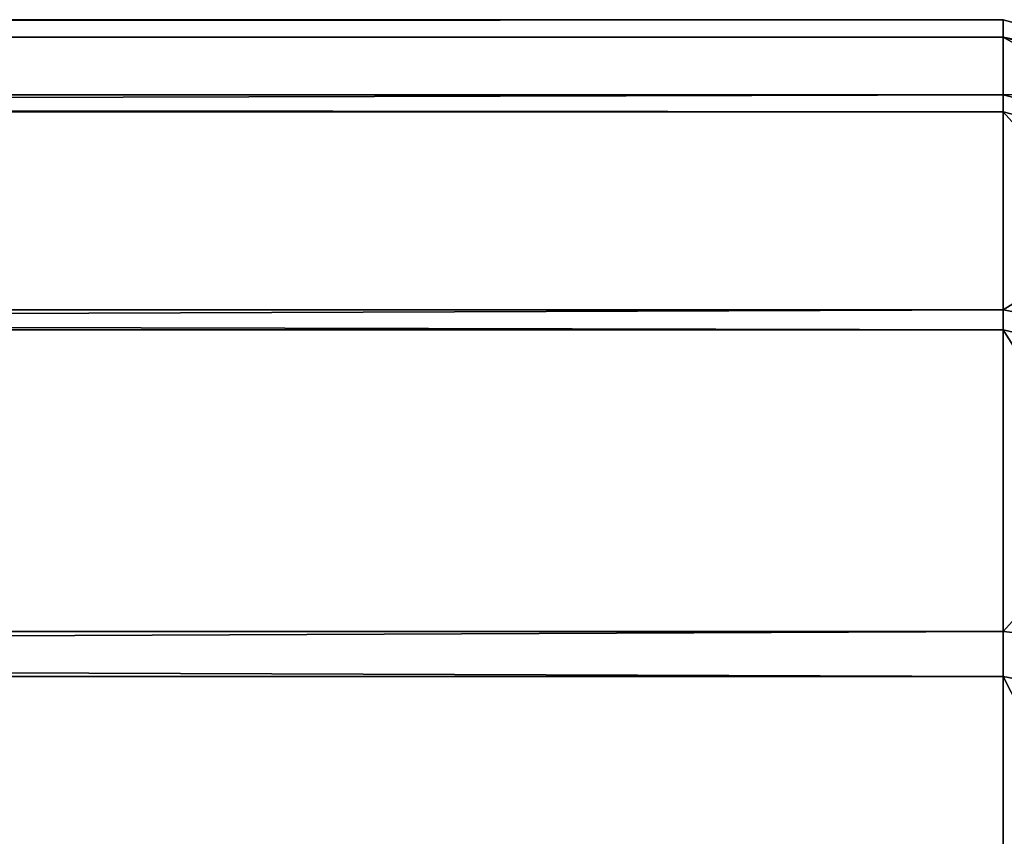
# Model space of a CAD drawing. Header units: inches. Extents: x 0 to 46, y -28.1 to 0.1.
# Tile 99 of 122: x 45.254 to 45.751, y -0.403 to 0.009. Entities that reach past the tile are written whole.
import ezdxf

# ---------------------------------------------------------------- set-up
doc = ezdxf.new("R2010")
doc.units = ezdxf.units.IN
doc.header["$LTSCALE"] = 0.03937
doc.header["$MEASUREMENT"] = 0
doc.layers.add('A-FURN-3-ST', color=151, linetype='Continuous')

msp = doc.modelspace()

# ---------------------------------------------------------------- meshes
at = {"layer": 'A-FURN-3-ST'}
mesh = msp.add_polyface(dxfattribs=at)
corners = [(0.25, -1.1, 18), (45.75, -1.1, 18), (0.25, -0.81543, 17.96255), (45.75, -0.81543, 17.96255), (0.25, -0.55024, 17.85277), (45.75, -0.55024, 17.85277), (0.25, -0.32248, 17.67812), (45.75, -0.32248, 17.67812), (0.25, -0.14765, 17.45049), (45.75, -0.14765, 17.45049), (0.25, -0.03766, 17.18538), (45.75, -0.03766, 17.18538), (0.25, 0, 16.90085), (45.75, 0.00877, 5.50038), (0.25, 0.00877, 5.50038), (0.25, -0.02918, 5.30892), (45.75, -0.02918, 5.30892), (0.25, -0.13754, 5.14658), (45.75, -0.13754, 5.14658), (0.25, -0.2998, 5.0381), (45.75, -0.2998, 5.0381), (0.25, -0.49123, 5), (0.25, -27.51, 5), (0.125, -0.49123, 5.03349), (0.125, -27.51, 5.03349), (0.03349, -0.49123, 5.125), (0.03349, -0.14469, 5.35669), (0.125, -0.02472, 5.50036), (0.125, -0.06013, 5.32172), (0.125, -0.16123, 5.17026), (0.125, -0.31262, 5.06904), (0.03349, -0.125, 16.90075), (0.125, -0.03349, 16.90082), (0.125, -0.07001, 17.17669), (0.03349, -0.84777, 17.84181), (0.125, -1.1, 17.96651), (0.125, -0.8241, 17.9302), (0.03349, -0.41084, 17.58969), (0.125, -0.34616, 17.65442), (0.125, -0.17665, 17.43373), (0.03349, -0.25588, 17.38793), (0.03349, -0.15838, 17.15295), (0.125, -0.56698, 17.82376), (0.125, -26.91, 17.96651), (0.25, -26.91, 18)]
mesh.append_faces([[corners[k] for k in face] for face in [(0, 1, 2), (2, 3, 4), (4, 5, 6), (6, 7, 8), (8, 9, 10), (10, 11, 12), (12, 13, 14), (14, 13, 15), (15, 16, 17), (17, 18, 19), (19, 20, 21), (21, 22, 23), (23, 24, 25), (26, 27, 28), (28, 27, 14), (28, 14, 15), (28, 15, 29), (29, 15, 17), (29, 17, 30), (30, 17, 19), (30, 19, 23), (23, 19, 21), (23, 25, 30), (27, 31, 32), (27, 32, 14), (14, 32, 12), (31, 33, 32), (32, 33, 10), (32, 10, 12), (34, 35, 36), (37, 38, 39, 40), (40, 39, 33, 41), (35, 0, 36), (36, 0, 2), (36, 2, 42), (42, 2, 4), (42, 4, 38), (38, 4, 6), (38, 6, 39), (39, 6, 8), (39, 8, 33), (33, 8, 10), (35, 43, 0), (44, 1, 0)]])
mesh = msp.add_polyface(dxfattribs=at)
corners = [(45.875, -0.49123, 5.03349), (45.875, -27.51, 5.03349), (45.75, -0.49123, 5), (45.75, 0.00877, 5.50038), (45.875, -0.02472, 5.50036), (45.75, -0.02918, 5.30892), (45.875, -0.06013, 5.32172), (45.75, -0.13754, 5.14658), (45.875, -0.16123, 5.17026), (45.75, -0.2998, 5.0381), (45.875, -0.31262, 5.06904), (45.96651, -0.34766, 5.15357), (45.96651, -0.11623, 5.50029), (45.96651, -0.14469, 5.35669), (45.96651, -0.22596, 5.23494), (45.75, 0, 16.90085), (45.875, -0.03349, 16.90082), (45.75, -1.1, 18), (45.875, -1.1, 17.96651), (45.75, -0.81543, 17.96255), (45.875, -0.8241, 17.9302), (45.75, -0.55024, 17.85277), (45.875, -0.56698, 17.82376), (45.75, -0.32248, 17.67812), (45.875, -0.34616, 17.65442), (45.75, -0.14765, 17.45049), (45.875, -0.17665, 17.43373), (45.75, -0.03766, 17.18538), (45.875, -0.07001, 17.17669), (45.96651, -0.15838, 17.15295), (45.96651, -1.1, 17.875), (45.75, -26.91, 18), (45.875, -26.91, 17.96651), (0.25, -0.81543, 17.96255), (0.25, -0.55024, 17.85277), (0.25, -0.32248, 17.67812), (0.25, -0.14765, 17.45049), (0.25, -0.03766, 17.18538), (0.25, 0, 16.90085), (0.25, -0.02918, 5.30892), (0.25, -0.13754, 5.14658), (0.25, -0.2998, 5.0381), (0.25, -0.49123, 5), (45.75, -27.51, 5)]
mesh.append_faces([[corners[k] for k in face] for face in [(0, 1, 2), (3, 4, 5), (5, 4, 6), (5, 6, 7), (7, 6, 8), (7, 8, 9), (9, 8, 10), (9, 10, 2), (2, 10, 0), (0, 10, 11), (12, 6, 4), (8, 6, 13, 14), (3, 15, 4), (4, 15, 16), (4, 16, 12), (17, 18, 19), (19, 18, 20), (19, 20, 21), (21, 20, 22), (21, 22, 23), (23, 22, 24), (23, 24, 25), (25, 24, 26), (25, 26, 27), (27, 26, 28), (27, 28, 15), (15, 28, 16), (16, 28, 29), (18, 30, 20), (17, 31, 18), (18, 32, 30), (33, 17, 19), (34, 19, 21), (35, 21, 23), (36, 23, 25), (37, 25, 27), (38, 27, 15), (15, 3, 38), (39, 3, 5), (40, 5, 7), (41, 7, 9), (42, 9, 2), (2, 43, 42)]])

doc.saveas('drawing.dxf')
